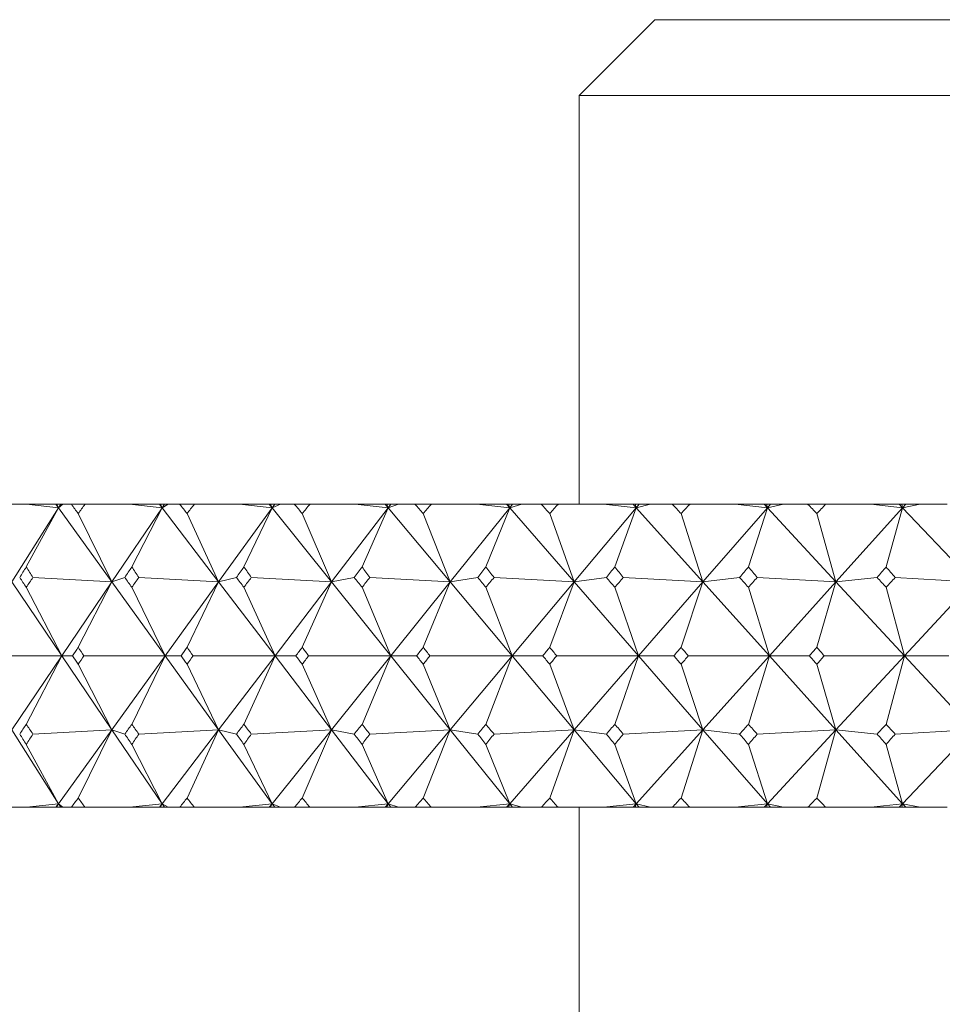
# Model space of a CAD drawing. Header units: inches. Extents: x 1.5 to 14.4, y 0.3 to 10.5.
# Tile 24 of 43: x 7.825 to 8.206, y 6.796 to 7.202. Entities that reach past the tile are written whole.
import ezdxf

# ---------------------------------------------------------------- set-up
doc = ezdxf.new("R2010")
doc.units = ezdxf.units.IN
doc.header["$MEASUREMENT"] = 0

msp = doc.modelspace()

# ---------------------------------------------------------------- linework, layer by layer
at = {"color": 7, "linetype": 'Continuous', "lineweight": 15}
for p, q in [((8.08748, 7.20188), (8.05623, 7.17063)), ((8.08748, 7.20188), (9.02497, 7.20188)), ((8.05623, 7.17063), (8.05623, 7.00188)), ((9.05623, 7.17063), (8.05623, 7.17063)), ((7.8281, 7.00188), (7.80995, 7.00188)), ((7.8281, 7.00188), (7.84134, 7.0004)), ((7.84027, 7.00188), (7.8281, 7.00188)), ((7.84027, 7.00188), (7.84134, 7.0004)), ((7.8406, 7.00188), (7.84027, 7.00188)), ((7.84134, 7.0004), (7.8406, 7.00188)), ((7.84227, 7.00188), (7.8406, 7.00188)), ((7.84308, 7.00188), (7.84134, 7.0004)), ((7.84227, 7.00188), (7.84134, 7.0004)), ((7.84308, 7.00188), (7.84227, 7.00188)), ((7.84667, 7.00188), (7.84308, 7.00188)), ((7.84667, 7.00188), (7.85227, 7.00188)), ((7.8707, 7.00188), (7.85227, 7.00188)), ((7.8707, 7.00188), (7.88409, 7.0004)), ((7.88297, 7.00188), (7.8707, 7.00188)), ((7.88297, 7.00188), (7.88409, 7.0004)), ((7.8834, 7.00188), (7.88297, 7.00188)), ((7.88409, 7.0004), (7.8834, 7.00188)), ((7.88509, 7.00188), (7.8834, 7.00188)), ((7.88667, 7.00188), (7.88409, 7.0004)), ((7.88509, 7.00188), (7.88409, 7.0004)), ((7.88667, 7.00188), (7.88509, 7.00188)), ((7.89142, 7.00188), (7.88667, 7.00188)), ((7.89142, 7.00188), (7.89737, 7.00188)), ((7.91601, 7.00188), (7.89737, 7.00188)), ((7.91601, 7.00188), (7.9295, 7.0004)), ((7.92832, 7.00188), (7.91601, 7.00188)), ((7.92832, 7.00188), (7.9295, 7.0004)), ((7.92886, 7.00188), (7.92832, 7.00188)), ((7.9295, 7.0004), (7.92886, 7.00188)), ((7.93057, 7.00188), (7.92886, 7.00188)), ((7.93291, 7.00188), (7.9295, 7.0004)), ((7.93057, 7.00188), (7.9295, 7.0004)), ((7.93291, 7.00188), (7.93057, 7.00188)), ((7.93879, 7.00188), (7.93291, 7.00188)), ((7.93879, 7.00188), (7.94507, 7.00188)), ((7.96384, 7.00188), (7.94507, 7.00188)), ((7.96384, 7.00188), (7.97738, 7.0004)), ((7.97615, 7.00188), (7.96384, 7.00188)), ((7.97615, 7.00188), (7.97738, 7.0004)), ((7.97679, 7.00188), (7.97615, 7.00188)), ((7.97738, 7.0004), (7.97679, 7.00188)), ((7.97851, 7.00188), (7.97679, 7.00188)), ((7.98161, 7.00188), (7.97738, 7.0004)), ((7.97851, 7.00188), (7.97738, 7.0004)), ((7.98161, 7.00188), (7.97851, 7.00188)), ((7.9886, 7.00188), (7.98161, 7.00188)), ((7.9886, 7.00188), (7.99518, 7.00188)), ((8.01402, 7.00188), (7.99518, 7.00188)), ((8.01402, 7.00188), (8.02755, 7.0004)), ((8.02627, 7.00188), (8.01402, 7.00188)), ((8.02627, 7.00188), (8.02755, 7.0004)), ((8.02701, 7.00188), (8.02627, 7.00188)), ((8.02755, 7.0004), (8.02701, 7.00188)), ((8.02873, 7.00188), (8.02701, 7.00188)), ((8.03257, 7.00188), (8.02755, 7.0004)), ((8.02873, 7.00188), (8.02755, 7.0004)), ((8.03257, 7.00188), (8.02873, 7.00188)), ((8.04065, 7.00188), (8.03257, 7.00188)), ((8.04065, 7.00188), (8.0475, 7.00188)), ((8.06633, 7.00188), (8.0475, 7.00188)), ((8.06633, 7.00188), (8.0798, 7.0004)), ((8.07847, 7.00188), (8.06633, 7.00188)), ((8.07847, 7.00188), (8.0798, 7.0004)), ((8.07931, 7.00188), (8.07847, 7.00188)), ((8.0798, 7.0004), (8.07931, 7.00188)), ((8.08104, 7.00188), (8.07931, 7.00188)), ((8.08561, 7.00188), (8.0798, 7.0004)), ((8.08104, 7.00188), (8.0798, 7.0004)), ((8.08561, 7.00188), (8.08104, 7.00188)), ((8.09474, 7.00188), (8.08561, 7.00188)), ((8.09474, 7.00188), (8.10183, 7.00188)), ((8.12058, 7.00188), (8.10183, 7.00188)), ((8.12058, 7.00188), (8.13393, 7.0004)), ((8.13257, 7.00188), (8.12058, 7.00188)), ((8.13257, 7.00188), (8.13393, 7.0004)), ((8.1335, 7.00188), (8.13257, 7.00188)), ((8.13393, 7.0004), (8.1335, 7.00188)), ((8.13522, 7.00188), (8.1335, 7.00188)), ((8.1405, 7.00188), (8.13393, 7.0004)), ((8.13522, 7.00188), (8.13393, 7.0004)), ((8.1405, 7.00188), (8.13522, 7.00188)), ((8.15064, 7.00188), (8.1405, 7.00188)), ((8.15064, 7.00188), (8.15796, 7.00188)), ((8.17654, 7.00188), (8.15796, 7.00188)), ((8.17654, 7.00188), (8.18973, 7.0004)), ((8.18834, 7.00188), (8.17654, 7.00188)), ((8.18834, 7.00188), (8.18973, 7.0004)), ((8.18936, 7.00188), (8.18834, 7.00188)), ((8.18973, 7.0004), (8.18936, 7.00188)), ((8.19106, 7.00188), (8.18936, 7.00188)), ((8.19703, 7.00188), (8.18973, 7.0004)), ((8.19106, 7.00188), (8.18973, 7.0004)), ((8.19703, 7.00188), (8.19106, 7.00188)), ((8.20815, 7.00188), (8.19703, 7.00188)), ((7.84134, 7.0004), (7.8221, 6.96986)), ((7.84134, 7.0004), (7.82804, 6.97602)), ((7.84134, 7.0004), (7.8634, 6.96986)), ((7.8634, 6.96986), (7.84947, 6.99807)), ((7.88409, 7.0004), (7.8634, 6.96986)), ((7.88409, 7.0004), (7.87159, 6.97602)), ((7.88409, 7.0004), (7.90744, 6.96986)), ((7.90744, 6.96986), (7.89439, 6.99807)), ((7.9295, 7.0004), (7.90744, 6.96986)), ((7.9295, 7.0004), (7.91784, 6.97602)), ((7.9295, 7.0004), (7.95404, 6.96986)), ((7.95404, 6.96986), (7.94192, 6.99807)), ((7.97738, 7.0004), (7.95404, 6.96986)), ((7.97738, 7.0004), (7.96661, 6.97602)), ((7.97738, 7.0004), (8.00301, 6.96986)), ((8.00301, 6.96986), (7.99189, 6.99807)), ((8.02755, 7.0004), (8.00301, 6.96986)), ((8.02755, 7.0004), (8.01771, 6.97602)), ((8.02755, 7.0004), (8.05417, 6.96986)), ((8.05417, 6.96986), (8.04407, 6.99807)), ((8.0798, 7.0004), (8.05417, 6.96986)), ((8.0798, 7.0004), (8.07094, 6.97602)), ((8.0798, 7.0004), (8.10731, 6.96986)), ((8.10731, 6.96986), (8.09828, 6.99807)), ((8.13393, 7.0004), (8.10731, 6.96986)), ((8.13393, 7.0004), (8.12608, 6.97602)), ((8.13393, 7.0004), (8.16222, 6.96986)), ((8.16222, 6.96986), (8.1543, 6.99807)), ((8.18973, 7.0004), (8.16222, 6.96986)), ((8.18973, 7.0004), (8.18291, 6.97602)), ((8.18973, 7.0004), (8.21869, 6.96986)), ((7.8221, 6.96986), (7.84275, 6.93938)), ((7.83076, 6.97166), (7.8634, 6.96986)), ((7.8634, 6.96986), (7.84275, 6.93938)), ((7.8634, 6.96986), (7.84947, 6.94288)), ((7.86869, 6.97166), (7.8634, 6.96986)), ((7.8634, 6.96986), (7.88542, 6.93938)), ((7.8745, 6.97166), (7.90744, 6.96986)), ((7.90744, 6.96986), (7.88542, 6.93938)), ((7.90744, 6.96986), (7.89439, 6.94288)), ((7.91478, 6.97166), (7.90744, 6.96986)), ((7.90744, 6.96986), (7.93074, 6.93938)), ((7.92092, 6.97166), (7.95404, 6.96986)), ((7.95404, 6.96986), (7.93074, 6.93938)), ((7.95404, 6.96986), (7.94192, 6.94288)), ((7.96339, 6.97166), (7.95404, 6.96986)), ((7.95404, 6.96986), (7.97853, 6.93938)), ((7.96984, 6.97166), (8.00301, 6.96986)), ((8.00301, 6.96986), (7.97853, 6.93938)), ((8.00301, 6.96986), (7.99189, 6.94288)), ((8.01435, 6.97166), (8.00301, 6.96986)), ((8.00301, 6.96986), (8.02859, 6.93938)), ((8.02109, 6.97166), (8.05417, 6.96986)), ((8.05417, 6.96986), (8.02859, 6.93938)), ((8.05417, 6.96986), (8.04407, 6.94288)), ((8.06744, 6.97166), (8.05417, 6.96986)), ((8.05417, 6.96986), (8.08074, 6.93938)), ((8.07444, 6.97166), (8.10731, 6.96986)), ((8.10731, 6.96986), (8.08074, 6.93938)), ((8.10731, 6.96986), (8.09828, 6.94288)), ((8.12246, 6.97166), (8.10731, 6.96986)), ((8.10731, 6.96986), (8.13477, 6.93938)), ((8.1297, 6.97166), (8.16222, 6.96986)), ((8.16222, 6.96986), (8.13477, 6.93938)), ((8.16222, 6.96986), (8.1543, 6.94288)), ((8.1792, 6.97166), (8.16222, 6.96986)), ((8.16222, 6.96986), (8.19046, 6.93938)), ((8.18664, 6.97166), (8.21869, 6.96986)), ((8.21869, 6.96986), (8.19046, 6.93938)), ((7.84275, 6.93938), (7.82804, 6.96766)), ((7.88542, 6.93938), (7.87159, 6.96766)), ((7.93074, 6.93938), (7.91784, 6.96766)), ((7.97853, 6.93938), (7.96661, 6.96766)), ((8.02859, 6.93938), (8.01771, 6.96766)), ((8.08074, 6.93938), (8.07094, 6.96766)), ((8.13477, 6.93938), (8.12608, 6.96766)), ((8.19046, 6.93938), (8.18291, 6.96766)), ((7.84275, 6.93938), (7.80953, 6.93938)), ((7.8221, 6.90889), (7.84275, 6.93938)), ((7.84275, 6.93938), (7.82804, 6.91109)), ((7.8634, 6.90889), (7.84275, 6.93938)), ((7.84275, 6.93938), (7.84711, 6.93938)), ((7.88542, 6.93938), (7.85182, 6.93938)), ((7.8634, 6.90889), (7.88542, 6.93938)), ((7.88542, 6.93938), (7.87159, 6.91109)), ((7.90744, 6.90889), (7.88542, 6.93938)), ((7.88542, 6.93938), (7.89189, 6.93938)), ((7.93074, 6.93938), (7.89689, 6.93938)), ((7.90744, 6.90889), (7.93074, 6.93938)), ((7.93074, 6.93938), (7.91784, 6.91109)), ((7.95404, 6.90889), (7.93074, 6.93938)), ((7.93074, 6.93938), (7.93929, 6.93938)), ((7.97853, 6.93938), (7.94457, 6.93938)), ((7.95404, 6.90889), (7.97853, 6.93938)), ((7.97853, 6.93938), (7.96661, 6.91109)), ((8.00301, 6.90889), (7.97853, 6.93938)), ((7.97853, 6.93938), (7.98912, 6.93938)), ((8.02859, 6.93938), (7.99465, 6.93938)), ((8.00301, 6.90889), (8.02859, 6.93938)), ((8.02859, 6.93938), (8.01771, 6.91109)), ((8.05417, 6.90889), (8.02859, 6.93938)), ((8.02859, 6.93938), (8.0412, 6.93938)), ((8.08074, 6.93938), (8.04695, 6.93938)), ((8.05417, 6.90889), (8.08074, 6.93938)), ((8.08074, 6.93938), (8.07094, 6.91109)), ((8.10731, 6.90889), (8.08074, 6.93938)), ((8.08074, 6.93938), (8.0953, 6.93938)), ((8.13477, 6.93938), (8.10127, 6.93938)), ((8.10731, 6.90889), (8.13477, 6.93938)), ((8.13477, 6.93938), (8.12608, 6.91109)), ((8.13477, 6.93938), (8.15123, 6.93938)), ((8.16222, 6.90889), (8.13477, 6.93938)), ((8.19046, 6.93938), (8.15737, 6.93938)), ((8.16222, 6.90889), (8.19046, 6.93938)), ((8.19046, 6.93938), (8.18291, 6.91109)), ((8.19046, 6.93938), (8.20875, 6.93938)), ((8.21869, 6.90889), (8.19046, 6.93938)), ((7.84947, 6.93587), (7.8634, 6.90889)), ((7.89439, 6.93587), (7.90744, 6.90889)), ((7.94192, 6.93587), (7.95404, 6.90889)), ((7.99189, 6.93587), (8.00301, 6.90889)), ((8.04407, 6.93587), (8.05417, 6.90889)), ((8.09828, 6.93587), (8.10731, 6.90889)), ((8.1543, 6.93587), (8.16222, 6.90889)), ((7.84134, 6.87835), (7.8221, 6.90889)), ((7.8634, 6.90889), (7.83076, 6.90709)), ((7.84134, 6.87835), (7.8634, 6.90889)), ((7.84947, 6.88068), (7.8634, 6.90889)), ((7.88409, 6.87835), (7.8634, 6.90889)), ((7.8634, 6.90889), (7.86869, 6.90709)), ((7.90744, 6.90889), (7.8745, 6.90709)), ((7.88409, 6.87835), (7.90744, 6.90889)), ((7.89439, 6.88068), (7.90744, 6.90889)), ((7.9295, 6.87835), (7.90744, 6.90889)), ((7.90744, 6.90889), (7.91478, 6.90709)), ((7.95404, 6.90889), (7.92092, 6.90709)), ((7.9295, 6.87835), (7.95404, 6.90889)), ((7.94192, 6.88068), (7.95404, 6.90889)), ((7.97738, 6.87835), (7.95404, 6.90889)), ((7.95404, 6.90889), (7.96339, 6.90709)), ((8.00301, 6.90889), (7.96984, 6.90709)), ((7.97738, 6.87835), (8.00301, 6.90889)), ((7.99189, 6.88068), (8.00301, 6.90889)), ((8.02755, 6.87835), (8.00301, 6.90889)), ((8.00301, 6.90889), (8.01435, 6.90709)), ((8.05417, 6.90889), (8.02109, 6.90709)), ((8.02755, 6.87835), (8.05417, 6.90889)), ((8.04407, 6.88068), (8.05417, 6.90889)), ((8.0798, 6.87835), (8.05417, 6.90889)), ((8.05417, 6.90889), (8.06744, 6.90709)), ((8.10731, 6.90889), (8.07444, 6.90709)), ((8.0798, 6.87835), (8.10731, 6.90889)), ((8.09828, 6.88068), (8.10731, 6.90889)), ((8.13393, 6.87835), (8.10731, 6.90889)), ((8.10731, 6.90889), (8.12246, 6.90709)), ((8.16222, 6.90889), (8.1297, 6.90709)), ((8.13393, 6.87835), (8.16222, 6.90889)), ((8.1543, 6.88068), (8.16222, 6.90889)), ((8.18973, 6.87835), (8.16222, 6.90889)), ((8.16222, 6.90889), (8.1792, 6.90709)), ((8.21869, 6.90889), (8.18664, 6.90709)), ((8.18973, 6.87835), (8.21869, 6.90889)), ((7.82804, 6.90273), (7.84134, 6.87835)), ((7.87159, 6.90273), (7.88409, 6.87835)), ((7.91784, 6.90273), (7.9295, 6.87835)), ((7.96661, 6.90273), (7.97738, 6.87835)), ((8.01771, 6.90273), (8.02755, 6.87835)), ((8.07094, 6.90273), (8.0798, 6.87835)), ((8.12608, 6.90273), (8.13393, 6.87835)), ((8.18291, 6.90273), (8.18973, 6.87835)), ((7.8281, 6.87688), (7.80995, 6.87688)), ((7.84134, 6.87835), (7.8281, 6.87688)), ((7.84027, 6.87688), (7.8281, 6.87688)), ((7.84027, 6.87688), (7.84134, 6.87835)), ((7.8406, 6.87688), (7.84027, 6.87688)), ((7.8406, 6.87688), (7.84134, 6.87835)), ((7.84227, 6.87688), (7.8406, 6.87688)), ((7.84134, 6.87835), (7.84308, 6.87688)), ((7.84227, 6.87688), (7.84134, 6.87835)), ((7.84308, 6.87688), (7.84227, 6.87688)), ((7.84667, 6.87688), (7.84308, 6.87688)), ((7.84667, 6.87688), (7.85227, 6.87688)), ((7.8707, 6.87688), (7.85227, 6.87688)), ((7.88409, 6.87835), (7.8707, 6.87688)), ((7.88297, 6.87688), (7.8707, 6.87688)), ((7.88297, 6.87688), (7.88409, 6.87835)), ((7.8834, 6.87688), (7.88297, 6.87688)), ((7.8834, 6.87688), (7.88409, 6.87835)), ((7.88509, 6.87688), (7.8834, 6.87688)), ((7.88409, 6.87835), (7.88667, 6.87688)), ((7.88509, 6.87688), (7.88409, 6.87835)), ((7.88667, 6.87688), (7.88509, 6.87688)), ((7.89142, 6.87688), (7.88667, 6.87688)), ((7.89142, 6.87688), (7.89737, 6.87688)), ((7.91601, 6.87688), (7.89737, 6.87688)), ((7.9295, 6.87835), (7.91601, 6.87688)), ((7.92832, 6.87688), (7.91601, 6.87688)), ((7.92832, 6.87688), (7.9295, 6.87835)), ((7.92886, 6.87688), (7.92832, 6.87688)), ((7.92886, 6.87688), (7.9295, 6.87835)), ((7.93057, 6.87688), (7.92886, 6.87688)), ((7.9295, 6.87835), (7.93291, 6.87688)), ((7.93057, 6.87688), (7.9295, 6.87835)), ((7.93291, 6.87688), (7.93057, 6.87688)), ((7.93879, 6.87688), (7.93291, 6.87688)), ((7.93879, 6.87688), (7.94507, 6.87688)), ((7.96384, 6.87688), (7.94507, 6.87688)), ((7.97738, 6.87835), (7.96384, 6.87688)), ((7.97615, 6.87688), (7.96384, 6.87688)), ((7.97615, 6.87688), (7.97738, 6.87835)), ((7.97679, 6.87688), (7.97615, 6.87688)), ((7.97679, 6.87688), (7.97738, 6.87835)), ((7.97851, 6.87688), (7.97679, 6.87688)), ((7.97738, 6.87835), (7.98161, 6.87688)), ((7.97851, 6.87688), (7.97738, 6.87835)), ((7.98161, 6.87688), (7.97851, 6.87688)), ((7.9886, 6.87688), (7.98161, 6.87688)), ((7.9886, 6.87688), (7.99518, 6.87688)), ((8.01402, 6.87688), (7.99518, 6.87688)), ((8.02755, 6.87835), (8.01402, 6.87688)), ((8.02627, 6.87688), (8.01402, 6.87688)), ((8.02627, 6.87688), (8.02755, 6.87835)), ((8.02701, 6.87688), (8.02627, 6.87688)), ((8.02701, 6.87688), (8.02755, 6.87835)), ((8.02873, 6.87688), (8.02701, 6.87688)), ((8.02755, 6.87835), (8.03257, 6.87688)), ((8.02873, 6.87688), (8.02755, 6.87835)), ((8.03257, 6.87688), (8.02873, 6.87688)), ((8.04065, 6.87688), (8.03257, 6.87688)), ((8.04065, 6.87688), (8.0475, 6.87688)), ((8.06633, 6.87688), (8.0475, 6.87688)), ((8.05623, 6.87688), (8.05623, 6.78313)), ((8.0798, 6.87835), (8.06633, 6.87688)), ((8.07847, 6.87688), (8.06633, 6.87688)), ((8.07847, 6.87688), (8.0798, 6.87835)), ((8.07931, 6.87688), (8.07847, 6.87688)), ((8.07931, 6.87688), (8.0798, 6.87835)), ((8.08104, 6.87688), (8.07931, 6.87688)), ((8.0798, 6.87835), (8.08561, 6.87688)), ((8.08104, 6.87688), (8.0798, 6.87835)), ((8.08561, 6.87688), (8.08104, 6.87688)), ((8.09474, 6.87688), (8.08561, 6.87688)), ((8.09474, 6.87688), (8.10183, 6.87688)), ((8.12058, 6.87688), (8.10183, 6.87688)), ((8.13393, 6.87835), (8.12058, 6.87688)), ((8.13257, 6.87688), (8.12058, 6.87688)), ((8.13257, 6.87688), (8.13393, 6.87835)), ((8.1335, 6.87688), (8.13257, 6.87688)), ((8.1335, 6.87688), (8.13393, 6.87835)), ((8.13522, 6.87688), (8.1335, 6.87688)), ((8.13393, 6.87835), (8.1405, 6.87688)), ((8.13522, 6.87688), (8.13393, 6.87835)), ((8.1405, 6.87688), (8.13522, 6.87688)), ((8.15064, 6.87688), (8.1405, 6.87688)), ((8.15064, 6.87688), (8.15796, 6.87688)), ((8.17654, 6.87688), (8.15796, 6.87688)), ((8.18973, 6.87835), (8.17654, 6.87688)), ((8.18834, 6.87688), (8.17654, 6.87688)), ((8.18834, 6.87688), (8.18973, 6.87835)), ((8.18936, 6.87688), (8.18834, 6.87688)), ((8.18936, 6.87688), (8.18973, 6.87835)), ((8.19106, 6.87688), (8.18936, 6.87688)), ((8.18973, 6.87835), (8.19703, 6.87688)), ((8.19106, 6.87688), (8.18973, 6.87835)), ((8.19703, 6.87688), (8.19106, 6.87688)), ((8.20815, 6.87688), (8.19703, 6.87688))]:
    msp.add_line(p, q, dxfattribs=at)
for centre, major_axis, ratio, start_param, end_param in [((8.55623, 5.56759), (-0.97972, 1.7128), 0.083063, 5.651645, 5.655687), ((8.55623, 5.56759), (-0.29998, 1.70669), 0.552799, 0.483164, 0.487205), ((8.55623, 5.56759), (-0.97182, 1.71137), 0.110349, 5.63654, 5.640582), ((8.55623, 5.56759), (-0.21519, 1.71041), 0.564968, 0.509061, 0.513103), ((8.55623, 5.56759), (-0.96161, 1.70961), 0.137681, 5.621834, 5.625876), ((8.55623, 5.56759), (-0.12576, 1.71321), 0.57318, 0.537973, 0.542015), ((8.55623, 5.56759), (-0.94903, 1.70756), 0.165063, 5.607639, 5.611681), ((8.55623, 5.56759), (-0.03338, 1.71462), 0.577058, 0.568788, 0.57283), ((8.55623, 5.56759), (-0.934, 1.70528), 0.192493, 5.594079, 5.598121), ((8.55623, 5.56759), (0.0598, 1.71438), 0.576412, 0.600127, 0.604169), ((8.55623, 5.56759), (-0.91641, 1.70284), 0.219965, 5.581293, 5.585334), ((8.55623, 5.56759), (0.15155, 1.71254), 0.571274, 0.630533, 0.634575), ((8.55623, 5.56759), (-0.89613, 1.70033), 0.247463, 5.569432, 5.573474), ((8.55623, 5.56759), (0.23981, 1.70943), 0.561893, 0.658686, 0.662728), ((8.55623, 8.31116), (0.98879, 1.7145), 0.028589, 3.832335, 3.836391), ((8.55623, 8.31116), (0.21519, 1.71041), 0.564968, 2.534242, 2.538298), ((8.55623, 8.31116), (0.98537, 1.71385), 0.055813, 3.847927, 3.851982), ((8.55623, 8.31116), (0.12576, 1.71321), 0.57318, 2.50533, 2.509386), ((8.55623, 8.31116), (0.97972, 1.7128), 0.083063, 3.863325, 3.86738), ((8.55623, 8.31116), (0.03338, 1.71462), 0.577058, 2.474515, 2.478571), ((8.55623, 8.31116), (0.97182, 1.71137), 0.110349, 3.878429, 3.882485), ((8.55623, 8.31116), (-0.0598, 1.71438), 0.576412, 2.443176, 2.447232), ((8.55623, 8.31116), (0.96161, 1.70961), 0.137681, 3.893136, 3.897192), ((8.55623, 8.31116), (-0.15155, 1.71254), 0.571274, 2.41277, 2.416826), ((8.55623, 8.31116), (0.94903, 1.70756), 0.165063, 3.907331, 3.911387), ((8.55623, 8.31116), (-0.23981, 1.70943), 0.561893, 2.384617, 2.388673), ((8.55623, 8.31116), (0.934, 1.70528), 0.192493, 3.92089, 3.924946), ((8.55623, 8.31116), (-0.32304, 1.70554), 0.548689, 2.359728, 2.363784), ((8.55623, 8.31116), (0.91641, 1.70284), 0.219965, 3.933677, 3.937733), ((8.55623, 8.31116), (-0.40026, 1.70145), 0.532182, 2.338736, 2.342792), ((8.55623, 5.56759), (-0.98537, 1.71385), 0.055813, 5.635627, 5.639683), ((8.55623, 5.56759), (-0.29998, 1.70669), 0.552799, 0.514565, 0.518621), ((8.55623, 5.56759), (-0.97972, 1.7128), 0.083063, 5.620229, 5.624285), ((8.55623, 5.56759), (-0.21519, 1.71041), 0.564968, 0.540463, 0.544518), ((8.55623, 5.56759), (-0.97182, 1.71137), 0.110349, 5.605124, 5.60918), ((8.55623, 5.56759), (-0.12576, 1.71321), 0.57318, 0.569375, 0.57343), ((8.55623, 5.56759), (-0.96161, 1.70961), 0.137681, 5.590418, 5.594474), ((8.55623, 5.56759), (-0.03338, 1.71462), 0.577058, 0.60019, 0.604245), ((8.55623, 5.56759), (-0.94903, 1.70756), 0.165063, 5.576223, 5.580279), ((8.55623, 5.56759), (0.0598, 1.71438), 0.576412, 0.631529, 0.635585), ((8.55623, 5.56759), (-0.934, 1.70528), 0.192493, 5.562664, 5.566719), ((8.55623, 5.56759), (0.15155, 1.71254), 0.571274, 0.661935, 0.665991), ((8.55623, 5.56759), (-0.91641, 1.70284), 0.219965, 5.549877, 5.553933), ((8.55623, 5.56759), (0.23981, 1.70943), 0.561893, 0.690088, 0.694144), ((8.55623, 5.56759), (-0.89613, 1.70033), 0.247463, 5.538016, 5.542072), ((8.55623, 5.56759), (0.32304, 1.70554), 0.548689, 0.714977, 0.719032), ((8.55623, 8.31116), (0.98537, 1.71385), 0.055813, 3.817169, 3.820567), ((8.55623, 8.31116), (0.21519, 1.71041), 0.564968, 2.565658, 2.569056), ((8.55623, 8.31116), (0.97972, 1.7128), 0.083063, 3.832567, 3.835965), ((8.55623, 8.31116), (0.12576, 1.71321), 0.57318, 2.536746, 2.540144), ((8.55623, 8.31116), (0.97182, 1.71137), 0.110349, 3.847672, 3.851069), ((8.55623, 8.31116), (0.03338, 1.71462), 0.577058, 2.505931, 2.509329), ((8.55623, 8.31116), (0.96161, 1.70961), 0.137681, 3.862379, 3.865776), ((8.55623, 8.31116), (-0.0598, 1.71438), 0.576412, 2.474592, 2.477989), ((8.55623, 8.31116), (0.94903, 1.70756), 0.165063, 3.876574, 3.879971), ((8.55623, 8.31116), (-0.15155, 1.71254), 0.571274, 2.444186, 2.447584), ((8.55623, 8.31116), (0.934, 1.70528), 0.192493, 3.890133, 3.89353), ((8.55623, 8.31116), (-0.23981, 1.70943), 0.561893, 2.416033, 2.41943), ((8.55623, 8.31116), (0.91641, 1.70284), 0.219965, 3.90292, 3.906317), ((8.55623, 8.31116), (-0.32304, 1.70554), 0.548689, 2.391144, 2.394542), ((8.55623, 5.56759), (-0.98537, 1.71385), 0.055813, 5.604211, 5.607609), ((8.55623, 5.56759), (-0.21519, 1.71041), 0.564968, 0.572537, 0.575934), ((8.55623, 5.56759), (-0.97972, 1.7128), 0.083063, 5.588813, 5.592211), ((8.55623, 5.56759), (-0.12576, 1.71321), 0.57318, 0.601449, 0.604846), ((8.55623, 5.56759), (-0.97182, 1.71137), 0.110349, 5.573709, 5.577106), ((8.55623, 5.56759), (-0.03338, 1.71462), 0.577058, 0.632264, 0.635661), ((8.55623, 5.56759), (-0.96161, 1.70961), 0.137681, 5.559002, 5.562399), ((8.55623, 5.56759), (0.0598, 1.71438), 0.576412, 0.663603, 0.667001), ((8.55623, 5.56759), (-0.94903, 1.70756), 0.165063, 5.544807, 5.548204), ((8.55623, 5.56759), (0.15155, 1.71254), 0.571274, 0.694009, 0.697406), ((8.55623, 5.56759), (-0.934, 1.70528), 0.192493, 5.531248, 5.534645), ((8.55623, 5.56759), (0.23981, 1.70943), 0.561893, 0.722163, 0.72556), ((8.55623, 5.56759), (-0.91641, 1.70284), 0.219965, 5.518461, 5.521858), ((8.55623, 5.56759), (0.32304, 1.70554), 0.548689, 0.747051, 0.750448), ((8.55623, 8.31116), (0.98537, 1.71385), 0.055813, 3.785095, 3.789151), ((8.55623, 8.31116), (0.29998, 1.70669), 0.552799, 2.622971, 2.627027), ((8.55623, 8.31116), (0.97972, 1.7128), 0.083063, 3.800493, 3.804549), ((8.55623, 8.31116), (0.21519, 1.71041), 0.564968, 2.597074, 2.60113), ((8.55623, 8.31116), (0.97182, 1.71137), 0.110349, 3.815598, 3.819654), ((8.55623, 8.31116), (0.12576, 1.71321), 0.57318, 2.568162, 2.572218), ((8.55623, 8.31116), (0.96161, 1.70961), 0.137681, 3.830304, 3.83436), ((8.55623, 8.31116), (0.03338, 1.71462), 0.577058, 2.537347, 2.541403), ((8.55623, 8.31116), (0.94903, 1.70756), 0.165063, 3.844499, 3.848555), ((8.55623, 8.31116), (-0.0598, 1.71438), 0.576412, 2.506008, 2.510064), ((8.55623, 8.31116), (0.934, 1.70528), 0.192493, 3.858059, 3.862114), ((8.55623, 8.31116), (-0.15155, 1.71254), 0.571274, 2.475602, 2.479658), ((8.55623, 8.31116), (0.91641, 1.70284), 0.219965, 3.870845, 3.874901), ((8.55623, 8.31116), (-0.23981, 1.70943), 0.561893, 2.447449, 2.451505), ((8.55623, 8.31116), (0.89613, 1.70033), 0.247463, 3.882706, 3.886762), ((8.55623, 8.31116), (-0.32304, 1.70554), 0.548689, 2.42256, 2.426616), ((8.55623, 5.56759), (-0.98879, 1.7145), 0.028589, 5.588387, 5.592443), ((8.55623, 5.56759), (-0.21519, 1.71041), 0.564968, 0.603294, 0.60735), ((8.55623, 5.56759), (-0.98537, 1.71385), 0.055813, 5.572795, 5.576851), ((8.55623, 5.56759), (-0.12576, 1.71321), 0.57318, 0.632206, 0.636262), ((8.55623, 5.56759), (-0.97972, 1.7128), 0.083063, 5.557397, 5.561453), ((8.55623, 5.56759), (-0.03338, 1.71462), 0.577058, 0.663021, 0.667077), ((8.55623, 5.56759), (-0.97182, 1.71137), 0.110349, 5.542293, 5.546348), ((8.55623, 5.56759), (0.0598, 1.71438), 0.576412, 0.694361, 0.698416), ((8.55623, 5.56759), (-0.96161, 1.70961), 0.137681, 5.527586, 5.531642), ((8.55623, 5.56759), (0.15155, 1.71254), 0.571274, 0.724766, 0.728822), ((8.55623, 5.56759), (-0.94903, 1.70756), 0.165063, 5.513391, 5.517447), ((8.55623, 5.56759), (0.23981, 1.70943), 0.561893, 0.75292, 0.756976), ((8.55623, 5.56759), (-0.934, 1.70528), 0.192493, 5.499832, 5.503888), ((8.55623, 5.56759), (0.32304, 1.70554), 0.548689, 0.777808, 0.781864), ((8.55623, 5.56759), (-0.91641, 1.70284), 0.219965, 5.487045, 5.491101), ((8.55623, 5.56759), (0.40026, 1.70145), 0.532182, 0.798801, 0.802857), ((8.55623, 8.31116), (0.97972, 1.7128), 0.083063, 3.769091, 3.773133), ((8.55623, 8.31116), (0.29998, 1.70669), 0.552799, 2.654387, 2.658429), ((8.55623, 8.31116), (0.97182, 1.71137), 0.110349, 3.784196, 3.788238), ((8.55623, 8.31116), (0.21519, 1.71041), 0.564968, 2.62849, 2.632532), ((8.55623, 8.31116), (0.96161, 1.70961), 0.137681, 3.798902, 3.802944), ((8.55623, 8.31116), (0.12576, 1.71321), 0.57318, 2.599578, 2.60362), ((8.55623, 8.31116), (0.94903, 1.70756), 0.165063, 3.813097, 3.817139), ((8.55623, 8.31116), (0.03338, 1.71462), 0.577058, 2.568763, 2.572805), ((8.55623, 8.31116), (0.934, 1.70528), 0.192493, 3.826657, 3.830699), ((8.55623, 8.31116), (-0.0598, 1.71438), 0.576412, 2.537424, 2.541466), ((8.55623, 8.31116), (0.91641, 1.70284), 0.219965, 3.839444, 3.843485), ((8.55623, 8.31116), (-0.15155, 1.71254), 0.571274, 2.507018, 2.51106), ((8.55623, 8.31116), (0.89613, 1.70033), 0.247463, 3.851304, 3.855346), ((8.55623, 8.31116), (-0.23981, 1.70943), 0.561893, 2.478865, 2.482906)]:
    msp.add_ellipse(centre, major_axis=major_axis, ratio=ratio, start_param=start_param, end_param=end_param, dxfattribs=at)

doc.saveas('drawing.dxf')
